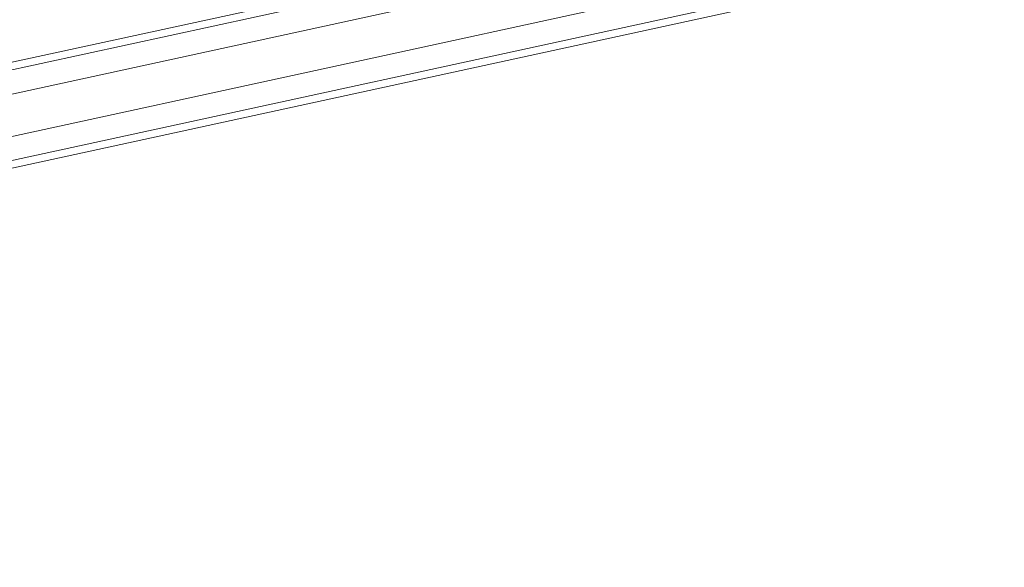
# Model space of a CAD drawing. Header units: millimetres. Extents: x -2624 to 101766, y -16 to 109490.
# Tile 54 of 153: x 28650 to 30079, y 76910 to 77705. Entities that reach past the tile are written whole.
import ezdxf

# ---------------------------------------------------------------- set-up
doc = ezdxf.new("R2010")
doc.units = ezdxf.units.MM
doc.header["$MEASUREMENT"] = 0
doc.layers.add('VRD _ Portail.VRD', color=7, linetype='Continuous')

# ---------------------------------------------------------------- blocks, each defined once
blk = doc.blocks.new('Élément de coupe_165')
at = {"layer": 'VRD _ Portail.VRD', "color": 7, "linetype": 'Continuous', "lineweight": 15}
for p, q in [((25944.1, 77056.7), (34303.7, 78874.8)), ((25946.4, 77046.3), (34306, 78864.4)), ((25973.7, 76920.6), (34333.3, 78738.7)), ((25976, 76910.2), (34335.6, 78728.2)), ((33372.6, 78626.3), (25953.7, 77012.8)), ((33385.4, 78567.6), (25966.4, 76954.1))]:
    blk.add_line(p, q, dxfattribs=at)

msp = doc.modelspace()

# ---------------------------------------------------------------- block references
at = {"layer": 'VRD _ Portail.VRD', "lineweight": 0}
msp.add_blockref('Élément de coupe_165', (0, 0), dxfattribs=at)

doc.saveas('drawing.dxf')
